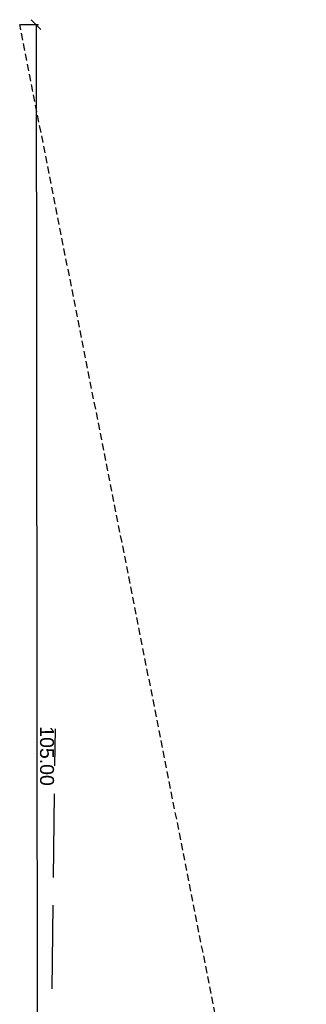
# Model space of a CAD drawing. Header units: metres. Extents: x 561538 to 562530, y 6580867 to 6581188.
# Tile 15 of 78: x 561564 to 561585, y 6581117 to 6581188. Entities that reach past the tile are written whole.
import ezdxf

# ---------------------------------------------------------------- set-up
doc = ezdxf.new("R2010")
doc.units = ezdxf.units.M
doc.linetypes.add('DASHED', pattern=[0.75, 0.5, -0.25])
doc.linetypes.add('Tpr_922', pattern=[4, 3, -1])
doc.layers.add('TPK_Nähtavus_2', color=4, linetype='Continuous')
doc.layers.add('VV_Kattemärgistus', color=7, linetype='Continuous', true_color=0x000000)
doc.styles.add('LK-500', font='swiss.ttf', dxfattribs={"height": 1})

# ---------------------------------------------------------------- blocks, each defined once
blk = doc.blocks.new('_OBLIQUE')
at = {"color": 0, "linetype": 'ByBlock'}
blk.add_line((-0.5, -0.5), (0.5, 0.5), dxfattribs=at)

msp = doc.modelspace()

# ---------------------------------------------------------------- linework, layer by layer
at = {"layer": 'TPK_Nähtavus_2', "color": 3, "linetype": 'DASHED'}
msp.add_line((561584.629, 6581083.465), (561564.093, 6581187.593), dxfattribs=at)
at = {"layer": 'TPK_Nähtavus_2', "color": 3, "transparency": 16777216}
for p, q in [((561564.155, 6581187.593), (561565.446, 6581187.595)), ((561565.266, 6581187.595), (561565.388, 6581082.595))]:
    msp.add_line(p, q, dxfattribs=at)
at = {"layer": 'VV_Kattemärgistus', "linetype": 'Tpr_922', "ltscale": 2}
msp.add_line((561566.009, 6581086.385), (561566.646, 6581137.043), dxfattribs=at)

# ---------------------------------------------------------------- block references
at = {"layer": 'TPK_Nähtavus_2', "color": 3, "transparency": 16777216, "xscale": 0.7, "yscale": 0.7, "zscale": 0.7, "rotation": 90.06650655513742}
msp.add_blockref('_OBLIQUE', (561565.266, 6581187.595), dxfattribs=at)

# ---------------------------------------------------------------- texts
at = {"layer": 'TPK_Nähtavus_2', "color": 3, "transparency": 16777216, "insert": (561566.041, 6581135.095), "char_height": 1, "attachment_point": 5, "rotation": 270.06651, "style": 'LK-500'}
msp.add_mtext('\\A1;105.00', dxfattribs=at)

doc.saveas('drawing.dxf')
